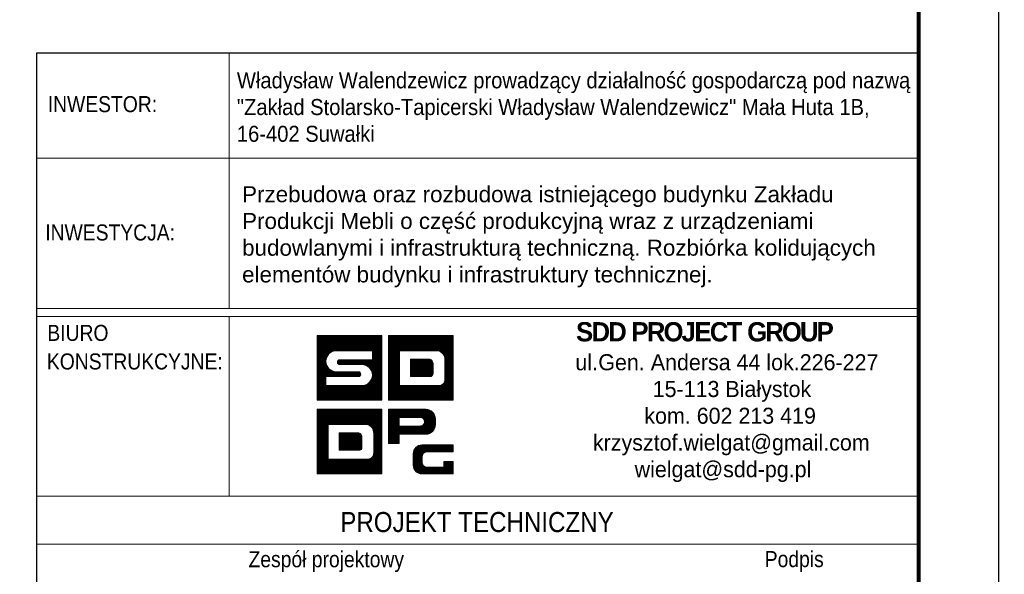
# Model space of a CAD drawing. Header units: millimetres. Extents: x -848 to 5, y 10127 to 10797.
# Tile 30 of 39: x -124 to -1, y 10188 to 10257. Entities that reach past the tile are written whole.
import ezdxf
from ezdxf.enums import TextEntityAlignment as Align

# ---------------------------------------------------------------- set-up
doc = ezdxf.new("R2010")
doc.units = ezdxf.units.MM
doc.header["$LTSCALE"] = 10
for name, color, linetype, lineweight in [('--- widok', 7, 'Continuous', 13), ('_RAMKA', 7, 'Continuous', 35), ('_Tabelka', 7, 'Continuous', 25), ('PS_DIM', 4, 'Continuous', 13)]:
    doc.layers.add(name, color=color, linetype=linetype, lineweight=lineweight)
doc.layers.add('_FORMATKA', color=8, linetype='Continuous', plot=False)
doc.styles.add('gil', font='txt', dxfattribs={"width": 0.9})

# ---------------------------------------------------------------- blocks, each defined once
blk = doc.blocks.new('tabela_rys')
at = {"layer": '_Tabelka', "color": 251, "lineweight": 15}
for p, q in [((45.62, 123.55), (45.62, 91.73)), ((21.62, 110.45), (131.62, 110.45)), ((21.62, 91.73), (131.62, 91.73)), ((21.62, 91.73), (131.62, 91.73)), ((21.62, 91.73), (131.62, 91.73)), ((131.62, 90.73), (21.62, 90.73)), ((45.62, 68.32), (45.62, 90.73)), ((21.62, 68.32), (131.48, 68.32)), ((131.62, 62.32), (21.62, 62.32))]:
    blk.add_line(p, q, dxfattribs=at)
at = {"layer": '_Tabelka', "color": 251, "lineweight": 30}
blk.add_lwpolyline([(131.62, 123.55), (21.62, 123.55), (21.62, 7.77), (131.62, 7.77)], close=True, dxfattribs=at)
at = {"layer": 'PS_DIM', "color": 12, "true_color": 0xc90603}
for p, q in [((56.62, 88.27), (56.68, 88.33)), ((56.62, 88.1), (56.84, 88.33)), ((56.62, 87.93), (57.01, 88.33)), ((56.62, 87.76), (57.18, 88.33)), ((56.62, 87.59), (57.35, 88.33)), ((56.62, 87.43), (57.52, 88.33)), ((56.62, 87.26), (57.69, 88.33)), ((56.62, 87.09), (57.86, 88.33)), ((56.62, 86.92), (58.02, 88.33)), ((56.62, 86.75), (58.19, 88.33)), ((56.62, 86.58), (58.36, 88.33)), ((56.62, 86.42), (58.53, 88.33)), ((56.62, 86.25), (58.7, 88.33)), ((56.62, 86.08), (58.87, 88.33)), ((56.62, 85.91), (59.03, 88.33)), ((56.62, 85.74), (59.2, 88.33)), ((56.62, 85.57), (59.37, 88.33)), ((56.62, 85.41), (59.54, 88.33)), ((56.62, 85.24), (59.71, 88.33)), ((56.62, 85.07), (59.88, 88.33)), ((56.62, 84.9), (60.04, 88.33)), ((56.62, 84.73), (60.21, 88.33)), ((56.62, 88.33), (64.68, 88.33)), ((56.62, 80.27), (56.62, 88.33)), ((58.28, 86.23), (60.38, 88.33)), ((58.6, 86.38), (60.55, 88.33)), ((58.82, 86.43), (60.72, 88.33)), ((59, 86.45), (60.89, 88.33)), ((59.17, 86.45), (61.05, 88.33)), ((59.34, 86.45), (61.22, 88.33)), ((59.51, 86.45), (61.39, 88.33)), ((59.68, 86.45), (61.56, 88.33)), ((59.85, 86.45), (61.73, 88.33)), ((60.01, 86.45), (61.9, 88.33)), ((60.18, 86.45), (62.06, 88.33)), ((60.35, 86.45), (62.23, 88.33)), ((60.52, 86.45), (62.4, 88.33)), ((60.69, 86.45), (62.57, 88.33)), ((60.86, 86.45), (62.74, 88.33)), ((61.02, 86.45), (62.91, 88.33)), ((61.19, 86.45), (63.07, 88.33)), ((61.36, 86.45), (63.24, 88.33)), ((61.53, 86.45), (63.41, 88.33)), ((61.7, 86.45), (63.58, 88.33)), ((61.87, 86.45), (63.75, 88.33)), ((62.04, 86.45), (63.92, 88.33)), ((62.2, 86.45), (64.09, 88.33)), ((62.37, 86.45), (64.25, 88.33)), ((62.54, 86.45), (64.42, 88.33)), ((62.71, 86.45), (64.59, 88.33)), ((62.88, 86.45), (64.68, 88.25)), ((63.05, 86.45), (64.68, 88.08)), ((63.21, 86.45), (64.68, 87.91)), ((63.38, 86.45), (64.68, 87.74)), ((63.51, 86.4), (64.68, 87.58)), ((63.51, 86.23), (64.68, 87.41)), ((63.51, 86.07), (64.68, 87.24)), ((64.68, 88.33), (64.68, 80.27)), ((65.5, 88.33), (73.56, 88.33)), ((65.5, 80.27), (65.5, 88.33)), ((65.5, 88.2), (65.63, 88.33)), ((65.5, 88.03), (65.8, 88.33)), ((65.5, 87.86), (65.97, 88.33)), ((65.5, 87.69), (66.14, 88.33)), ((65.5, 87.52), (66.3, 88.33)), ((65.5, 87.35), (66.47, 88.33)), ((65.5, 87.18), (66.64, 88.33)), ((65.5, 87.02), (66.81, 88.33)), ((65.5, 86.85), (66.98, 88.33)), ((65.5, 86.68), (67.15, 88.33)), ((65.5, 86.51), (67.31, 88.33)), ((65.5, 86.34), (67.48, 88.33)), ((65.5, 86.17), (67.65, 88.33)), ((65.5, 86.01), (67.82, 88.33)), ((65.5, 85.84), (67.99, 88.33)), ((65.5, 85.67), (68.16, 88.33)), ((65.5, 85.5), (68.32, 88.33)), ((65.5, 85.33), (68.49, 88.33)), ((65.5, 85.16), (68.66, 88.33)), ((66.95, 86.45), (68.83, 88.33)), ((67.12, 86.45), (69, 88.33)), ((67.28, 86.45), (69.17, 88.33)), ((67.45, 86.45), (69.33, 88.33)), ((67.62, 86.45), (69.5, 88.33)), ((67.79, 86.45), (69.67, 88.33)), ((67.96, 86.45), (69.84, 88.33)), ((68.13, 86.45), (70.01, 88.33)), ((68.29, 86.45), (70.18, 88.33)), ((68.46, 86.45), (70.34, 88.33)), ((68.63, 86.45), (70.51, 88.33)), ((68.8, 86.45), (70.68, 88.33)), ((68.97, 86.45), (70.85, 88.33)), ((69.14, 86.45), (71.02, 88.33)), ((69.31, 86.45), (71.19, 88.33)), ((69.47, 86.45), (71.35, 88.33)), ((69.64, 86.45), (71.52, 88.33)), ((69.81, 86.45), (71.69, 88.33)), ((69.98, 86.45), (71.86, 88.33)), ((70.15, 86.45), (72.03, 88.33)), ((70.32, 86.45), (72.2, 88.33)), ((70.48, 86.45), (72.37, 88.33)), ((70.65, 86.45), (72.53, 88.33)), ((70.82, 86.45), (72.7, 88.33)), ((70.99, 86.45), (72.87, 88.33)), ((71.16, 86.45), (73.04, 88.33)), ((71.33, 86.45), (73.21, 88.33)), ((71.49, 86.45), (73.38, 88.33)), ((71.66, 86.44), (73.54, 88.33)), ((71.79, 86.41), (73.56, 88.18)), ((71.91, 86.36), (73.56, 88.01)), ((72.02, 86.3), (73.56, 87.84)), ((72.12, 86.23), (73.56, 87.67)), ((72.21, 86.15), (73.56, 87.5)), ((72.29, 86.06), (73.56, 87.33)), ((73.56, 88.33), (73.56, 80.27)), ((63.51, 86.45), (59.01, 86.45)), ((62.84, 84.55), (64.68, 86.4)), ((62.94, 84.49), (64.68, 86.23)), ((63.04, 84.42), (64.68, 86.06)), ((63.51, 85.9), (64.68, 87.07)), ((63.51, 85.73), (64.68, 86.9)), ((63.51, 85.56), (64.68, 86.73)), ((63.51, 85.39), (64.68, 86.56)), ((63.51, 85.32), (63.51, 86.45)), ((65.5, 85), (66.88, 86.38)), ((65.5, 84.83), (66.88, 86.21)), ((65.5, 84.66), (66.88, 86.04)), ((66.88, 86.45), (66.88, 82.1)), ((71.64, 86.45), (66.88, 86.45)), ((66.88, 86.45), (66.88, 82.1)), ((68.1, 86.45), (66.88, 86.45)), ((71.64, 86.45), (68.43, 86.45)), ((72.36, 85.97), (73.56, 87.17)), ((72.43, 85.86), (73.56, 87)), ((72.48, 85.75), (73.56, 86.83)), ((72.52, 85.62), (73.56, 86.66)), ((72.54, 85.48), (73.56, 86.49)), ((72.55, 85.32), (73.56, 86.32)), ((72.55, 85.15), (73.56, 86.15)), ((72.55, 84.98), (73.56, 85.99)), ((56.62, 84.56), (57.91, 85.86)), ((56.62, 84.4), (57.76, 85.54)), ((56.62, 84.23), (57.71, 85.32)), ((56.62, 84.06), (57.69, 85.14)), ((56.62, 83.89), (57.7, 84.98)), ((56.62, 83.72), (57.73, 84.83)), ((59.14, 85.07), (59.39, 85.32)), ((59.16, 84.92), (59.56, 85.32)), ((59.22, 84.81), (59.73, 85.32)), ((59.32, 84.74), (59.9, 85.32)), ((59.44, 85.32), (63.51, 85.32)), ((59.47, 84.72), (60.07, 85.32)), ((59.64, 84.72), (60.24, 85.32)), ((59.81, 84.72), (60.41, 85.32)), ((59.97, 84.72), (60.57, 85.32)), ((60.14, 84.72), (60.74, 85.32)), ((60.31, 84.72), (60.91, 85.32)), ((60.48, 84.72), (61.08, 85.32)), ((60.65, 84.72), (61.25, 85.32)), ((60.82, 84.72), (61.42, 85.32)), ((60.98, 84.72), (61.58, 85.32)), ((61.15, 84.72), (61.75, 85.32)), ((61.32, 84.72), (61.92, 85.32)), ((61.49, 84.72), (62.09, 85.32)), ((61.66, 84.72), (62.26, 85.32)), ((61.83, 84.72), (62.43, 85.32)), ((61.99, 84.72), (62.59, 85.32)), ((62.16, 84.72), (62.76, 85.32)), ((62.32, 84.71), (62.93, 85.32)), ((62.47, 84.69), (63.1, 85.32)), ((62.6, 84.66), (63.27, 85.32)), ((62.72, 84.61), (63.44, 85.32)), ((63.12, 84.34), (64.68, 85.89)), ((63.2, 84.25), (64.68, 85.72)), ((63.28, 84.15), (64.68, 85.55)), ((63.34, 84.05), (64.68, 85.39)), ((63.4, 83.93), (64.68, 85.22)), ((63.44, 83.81), (64.68, 85.05)), ((63.48, 83.68), (64.68, 84.88)), ((65.5, 84.49), (66.88, 85.87)), ((65.5, 84.32), (66.88, 85.71)), ((65.5, 84.15), (66.88, 85.54)), ((65.5, 83.99), (66.88, 85.37)), ((65.5, 83.82), (66.88, 85.2)), ((65.5, 83.65), (66.88, 85.03)), ((65.5, 83.48), (66.88, 84.86)), ((68.24, 85.39), (68.24, 83.22)), ((70.68, 85.39), (68.24, 85.39)), ((68.24, 85.39), (68.24, 83.22)), ((70.68, 85.39), (68.24, 85.39)), ((68.24, 85.38), (68.25, 85.39)), ((68.24, 85.22), (68.42, 85.39)), ((68.24, 85.05), (68.59, 85.39)), ((68.24, 84.88), (68.76, 85.39)), ((68.24, 84.71), (68.93, 85.39)), ((68.24, 84.54), (69.09, 85.39)), ((68.24, 84.37), (69.26, 85.39)), ((68.24, 84.21), (69.43, 85.39)), ((68.24, 84.04), (69.6, 85.39)), ((68.24, 83.87), (69.77, 85.39)), ((68.24, 83.7), (69.94, 85.39)), ((68.24, 83.53), (70.1, 85.39)), ((68.24, 83.36), (70.27, 85.39)), ((68.27, 83.22), (70.44, 85.39)), ((68.43, 83.22), (70.61, 85.39)), ((68.6, 83.22), (70.75, 85.36)), ((68.77, 83.22), (70.85, 85.3)), ((68.94, 83.22), (70.94, 85.22)), ((69.11, 83.22), (71.01, 85.12)), ((69.28, 83.22), (71.06, 85)), ((69.44, 83.22), (71.08, 84.85)), ((71.08, 83.62), (71.08, 84.83)), ((71.08, 83.62), (71.08, 84.83)), ((72.55, 84.81), (73.56, 85.82)), ((72.55, 84.64), (73.56, 85.65)), ((72.55, 84.47), (73.56, 85.48)), ((72.55, 82.89), (72.55, 85.32)), ((72.55, 82.89), (72.55, 85.32)), ((72.55, 84.3), (73.56, 85.31)), ((72.55, 84.14), (73.56, 85.14)), ((72.55, 83.97), (73.56, 84.98)), ((72.55, 83.8), (73.56, 84.81)), ((56.62, 83.55), (57.77, 84.7)), ((56.62, 83.39), (57.81, 84.58)), ((56.62, 83.22), (57.87, 84.47)), ((56.62, 83.05), (57.94, 84.37)), ((56.62, 82.88), (58.01, 84.28)), ((56.62, 82.71), (58.09, 84.19)), ((56.62, 82.54), (58.18, 84.11)), ((56.62, 82.38), (58.28, 84.04)), ((56.62, 82.21), (58.39, 83.98)), ((57.8, 83.22), (58.5, 83.92)), ((57.97, 83.22), (58.62, 83.88)), ((58.14, 83.22), (58.76, 83.84)), ((58.31, 83.22), (58.91, 83.82)), ((58.47, 83.22), (59.07, 83.82)), ((58.64, 83.22), (59.24, 83.82)), ((58.81, 83.22), (59.41, 83.82)), ((58.98, 83.22), (59.58, 83.82)), ((59.01, 83.82), (61.76, 83.82)), ((59.15, 83.22), (59.75, 83.82)), ((59.32, 83.22), (59.92, 83.82)), ((62.19, 84.72), (59.44, 84.72)), ((59.48, 83.22), (60.08, 83.82)), ((59.65, 83.22), (60.25, 83.82)), ((59.82, 83.22), (60.42, 83.82)), ((59.99, 83.22), (60.59, 83.82)), ((60.16, 83.22), (60.76, 83.82)), ((60.33, 83.22), (60.93, 83.82)), ((60.49, 83.22), (61.09, 83.82)), ((60.66, 83.22), (61.26, 83.82)), ((60.83, 83.22), (61.43, 83.82)), ((61, 83.22), (61.6, 83.82)), ((61.07, 80.27), (64.68, 83.87)), ((61.17, 83.22), (61.77, 83.82)), ((61.24, 80.27), (64.68, 83.7)), ((61.34, 83.22), (61.9, 83.79)), ((61.41, 80.27), (64.68, 83.53)), ((61.5, 83.22), (61.99, 83.71)), ((61.67, 83.22), (62.05, 83.6)), ((63.15, 82.51), (64.68, 84.04)), ((63.42, 82.95), (64.68, 84.21)), ((63.49, 83.18), (64.68, 84.38)), ((63.5, 83.53), (64.68, 84.71)), ((63.51, 83.37), (64.68, 84.54)), ((65.5, 83.31), (66.88, 84.7)), ((65.5, 83.14), (66.88, 84.53)), ((65.5, 82.98), (66.88, 84.36)), ((65.5, 82.81), (66.88, 84.19)), ((65.5, 82.64), (66.88, 84.02)), ((65.5, 82.47), (66.88, 83.85)), ((65.5, 82.3), (66.88, 83.69)), ((65.5, 82.13), (66.88, 83.52)), ((69.61, 83.22), (71.08, 84.68)), ((69.78, 83.22), (71.08, 84.52)), ((69.95, 83.22), (71.08, 84.35)), ((70.12, 83.22), (71.08, 84.18)), ((70.29, 83.22), (71.08, 84.01)), ((70.45, 83.22), (71.08, 83.84)), ((70.62, 83.22), (71.08, 83.67)), ((72.47, 82.54), (73.56, 83.63)), ((72.54, 82.78), (73.56, 83.8)), ((72.55, 83.63), (73.56, 84.64)), ((72.55, 83.46), (73.56, 84.47)), ((72.55, 83.29), (73.56, 84.3)), ((72.55, 83.13), (73.56, 84.13)), ((72.55, 82.96), (73.56, 83.97)), ((56.62, 82.04), (57.69, 83.12)), ((56.62, 81.87), (57.69, 82.95)), ((56.62, 81.7), (57.69, 82.78)), ((56.62, 81.53), (57.69, 82.61)), ((56.62, 81.36), (57.69, 82.44)), ((61.76, 83.22), (57.69, 83.22)), ((57.69, 83.22), (57.69, 82.1)), ((60.91, 80.27), (63.09, 82.45)), ((61.58, 80.27), (64.68, 83.37)), ((61.75, 80.27), (64.68, 83.2)), ((61.86, 83.24), (62.05, 83.43)), ((61.92, 80.27), (64.68, 83.03)), ((62.08, 80.27), (64.68, 82.86)), ((62.25, 80.27), (64.68, 82.69)), ((62.42, 80.27), (64.68, 82.52)), ((62.59, 80.27), (64.68, 82.36)), ((65.5, 81.96), (66.88, 83.35)), ((65.5, 81.8), (66.88, 83.18)), ((65.5, 81.63), (66.88, 83.01)), ((65.5, 81.46), (66.88, 82.84)), ((65.5, 81.29), (66.88, 82.68)), ((65.5, 81.12), (66.88, 82.51)), ((65.5, 80.95), (66.88, 82.34)), ((68.24, 83.22), (70.68, 83.22)), ((68.24, 83.22), (70.68, 83.22)), ((70.36, 80.27), (73.56, 83.46)), ((70.53, 80.27), (73.56, 83.29)), ((70.7, 80.27), (73.56, 83.12)), ((70.81, 83.24), (71.06, 83.48)), ((70.87, 80.27), (73.56, 82.96)), ((71.04, 80.27), (73.56, 82.79)), ((71.21, 80.27), (73.56, 82.62)), ((71.37, 80.27), (73.56, 82.45)), ((56.62, 81.2), (57.69, 82.27)), ((56.62, 81.03), (57.69, 82.1)), ((56.62, 80.86), (57.85, 82.1)), ((56.62, 80.69), (58.02, 82.1)), ((56.62, 80.52), (58.19, 82.1)), ((56.62, 80.35), (58.36, 82.1)), ((56.7, 80.27), (58.53, 82.1)), ((56.86, 80.27), (58.7, 82.1)), ((57.03, 80.27), (58.86, 82.1)), ((57.2, 80.27), (59.03, 82.1)), ((57.37, 80.27), (59.2, 82.1)), ((57.54, 80.27), (59.37, 82.1)), ((57.69, 82.1), (62.19, 82.1)), ((57.71, 80.27), (59.54, 82.1)), ((57.87, 80.27), (59.71, 82.1)), ((58.04, 80.27), (59.87, 82.1)), ((58.21, 80.27), (60.04, 82.1)), ((58.38, 80.27), (60.21, 82.1)), ((58.55, 80.27), (60.38, 82.1)), ((58.72, 80.27), (60.55, 82.1)), ((58.89, 80.27), (60.72, 82.1)), ((59.05, 80.27), (60.88, 82.1)), ((59.22, 80.27), (61.05, 82.1)), ((59.39, 80.27), (61.22, 82.1)), ((59.56, 80.27), (61.39, 82.1)), ((59.73, 80.27), (61.56, 82.1)), ((59.9, 80.27), (61.73, 82.1)), ((60.06, 80.27), (61.89, 82.1)), ((60.23, 80.27), (62.06, 82.1)), ((60.4, 80.27), (62.23, 82.1)), ((60.57, 80.27), (62.42, 82.12)), ((60.74, 80.27), (62.65, 82.18)), ((62.76, 80.27), (64.68, 82.19)), ((62.93, 80.27), (64.68, 82.02)), ((63.09, 80.27), (64.68, 81.85)), ((63.26, 80.27), (64.68, 81.68)), ((63.43, 80.27), (64.68, 81.51)), ((63.6, 80.27), (64.68, 81.35)), ((63.77, 80.27), (64.68, 81.18)), ((65.5, 80.79), (66.88, 82.17)), ((65.5, 80.62), (66.98, 82.1)), ((65.5, 80.45), (67.14, 82.1)), ((65.5, 80.28), (67.31, 82.1)), ((65.65, 80.27), (67.48, 82.1)), ((65.82, 80.27), (67.65, 82.1)), ((65.99, 80.27), (67.82, 82.1)), ((66.15, 80.27), (67.99, 82.1)), ((66.32, 80.27), (68.15, 82.1)), ((66.49, 80.27), (68.32, 82.1)), ((66.66, 80.27), (68.49, 82.1)), ((66.83, 80.27), (68.66, 82.1)), ((66.88, 82.1), (71.64, 82.1)), ((66.88, 82.1), (71.64, 82.1)), ((67, 80.27), (68.83, 82.1)), ((67.17, 80.27), (69, 82.1)), ((67.33, 80.27), (69.16, 82.1)), ((67.5, 80.27), (69.33, 82.1)), ((67.67, 80.27), (69.5, 82.1)), ((67.84, 80.27), (69.67, 82.1)), ((68.01, 80.27), (69.84, 82.1)), ((68.18, 80.27), (70.01, 82.1)), ((68.34, 80.27), (70.17, 82.1)), ((68.51, 80.27), (70.34, 82.1)), ((68.68, 80.27), (70.51, 82.1)), ((68.85, 80.27), (70.68, 82.1)), ((69.02, 80.27), (70.85, 82.1)), ((69.19, 80.27), (71.02, 82.1)), ((69.35, 80.27), (71.19, 82.1)), ((69.52, 80.27), (71.35, 82.1)), ((69.69, 80.27), (71.52, 82.1)), ((69.86, 80.27), (71.69, 82.09)), ((70.03, 80.27), (71.86, 82.1)), ((70.2, 80.27), (72.11, 82.17)), ((71.54, 80.27), (73.56, 82.28)), ((71.71, 80.27), (73.56, 82.11)), ((71.88, 80.27), (73.56, 81.95)), ((72.05, 80.27), (73.56, 81.78)), ((72.22, 80.27), (73.56, 81.61)), ((72.38, 80.27), (73.56, 81.44)), ((72.55, 80.27), (73.56, 81.27)), ((72.72, 80.27), (73.56, 81.1)), ((64.68, 80.27), (56.62, 80.27)), ((63.94, 80.27), (64.68, 81.01)), ((64.1, 80.27), (64.68, 80.84)), ((64.27, 80.27), (64.68, 80.67)), ((64.44, 80.27), (64.68, 80.5)), ((64.61, 80.27), (64.68, 80.33)), ((73.56, 80.27), (65.5, 80.27)), ((72.89, 80.27), (73.56, 80.93)), ((73.06, 80.27), (73.56, 80.77)), ((73.23, 80.27), (73.56, 80.6)), ((73.4, 80.27), (73.56, 80.43)), ((56.62, 79.14), (64.68, 79.14)), ((56.62, 71.08), (56.62, 79.14)), ((56.62, 79.14), (64.68, 79.14)), ((56.62, 71.08), (56.62, 79.14)), ((56.62, 79.01), (56.75, 79.14)), ((56.62, 78.84), (56.92, 79.14)), ((56.62, 78.67), (57.09, 79.14)), ((56.62, 78.5), (57.25, 79.14)), ((56.62, 78.33), (57.42, 79.14)), ((56.62, 78.17), (57.59, 79.14)), ((56.62, 78), (57.76, 79.14)), ((56.62, 77.83), (57.93, 79.14)), ((56.62, 77.66), (58.1, 79.14)), ((56.62, 77.49), (58.27, 79.14)), ((56.62, 77.32), (58.43, 79.14)), ((56.62, 77.16), (58.6, 79.14)), ((56.62, 76.99), (58.77, 79.14)), ((56.62, 76.82), (58.94, 79.14)), ((56.62, 76.65), (59.11, 79.14)), ((56.62, 76.48), (59.28, 79.14)), ((56.62, 76.31), (59.44, 79.14)), ((56.62, 76.15), (59.61, 79.14)), ((56.62, 75.98), (59.78, 79.14)), ((58.07, 77.26), (59.95, 79.14)), ((58.24, 77.26), (60.12, 79.14)), ((58.4, 77.26), (60.29, 79.14)), ((58.57, 77.26), (60.45, 79.14)), ((58.74, 77.26), (60.62, 79.14)), ((58.91, 77.26), (60.79, 79.14)), ((59.08, 77.26), (60.96, 79.14)), ((59.25, 77.26), (61.13, 79.14)), ((59.41, 77.26), (61.3, 79.14)), ((59.58, 77.26), (61.46, 79.14)), ((59.75, 77.26), (61.63, 79.14)), ((59.92, 77.26), (61.8, 79.14)), ((60.09, 77.26), (61.97, 79.14)), ((60.26, 77.26), (62.14, 79.14)), ((60.42, 77.26), (62.31, 79.14)), ((60.59, 77.26), (62.47, 79.14)), ((60.76, 77.26), (62.64, 79.14)), ((60.93, 77.26), (62.81, 79.14)), ((61.1, 77.26), (62.98, 79.14)), ((61.27, 77.26), (63.15, 79.14)), ((61.44, 77.26), (63.32, 79.14)), ((61.6, 77.26), (63.48, 79.14)), ((61.77, 77.26), (63.65, 79.14)), ((61.94, 77.26), (63.82, 79.14)), ((62.11, 77.26), (63.99, 79.14)), ((62.28, 77.26), (64.16, 79.14)), ((62.45, 77.26), (64.33, 79.14)), ((62.61, 77.26), (64.5, 79.14)), ((62.78, 77.26), (64.66, 79.14)), ((62.91, 77.22), (64.68, 78.99)), ((63.03, 77.17), (64.68, 78.82)), ((63.14, 77.11), (64.68, 78.65)), ((64.68, 79.14), (64.68, 71.08)), ((64.68, 79.14), (64.68, 71.08)), ((63.24, 77.04), (64.68, 78.48)), ((63.33, 76.96), (64.68, 78.31)), ((63.41, 76.88), (64.68, 78.15)), ((63.48, 76.78), (64.68, 77.98)), ((63.55, 76.67), (64.68, 77.81)), ((63.6, 76.56), (64.68, 77.64)), ((63.64, 76.43), (64.68, 77.47)), ((56.62, 75.81), (58, 77.19)), ((56.62, 75.64), (58, 77.02)), ((56.62, 75.47), (58, 76.86)), ((56.62, 75.3), (58, 76.69)), ((56.62, 75.13), (58, 76.52)), ((56.62, 74.97), (58, 76.35)), ((56.62, 74.8), (58, 76.18)), ((58, 77.26), (58, 72.91)), ((62.76, 77.26), (58, 77.26)), ((58, 77.26), (58, 72.91)), ((62.76, 77.26), (58, 77.26)), ((58, 77.26), (58, 72.91)), ((62.76, 77.26), (58, 77.26)), ((59.36, 76.21), (59.36, 74.03)), ((61.8, 76.21), (59.36, 76.21)), ((59.36, 76.2), (59.37, 76.21)), ((59.36, 76.03), (59.54, 76.21)), ((59.36, 75.86), (59.71, 76.21)), ((59.36, 75.69), (59.88, 76.21)), ((59.36, 75.52), (60.05, 76.21)), ((59.36, 75.36), (60.21, 76.21)), ((59.36, 75.19), (60.38, 76.21)), ((59.36, 75.02), (60.55, 76.21)), ((59.36, 74.85), (60.72, 76.21)), ((59.36, 74.68), (60.89, 76.21)), ((59.36, 74.51), (61.06, 76.21)), ((59.36, 74.35), (61.22, 76.21)), ((59.36, 74.18), (61.39, 76.21)), ((59.36, 76.21), (59.36, 74.03)), ((61.8, 76.21), (59.36, 76.21)), ((59.36, 76.21), (59.36, 74.03)), ((61.8, 76.21), (59.36, 76.21)), ((59.39, 74.03), (61.56, 76.21)), ((59.55, 74.03), (61.73, 76.21)), ((59.72, 74.03), (61.87, 76.18)), ((63.66, 76.29), (64.68, 77.3)), ((63.67, 76.13), (64.68, 77.14)), ((63.67, 75.96), (64.68, 76.97)), ((63.67, 75.79), (64.68, 76.8)), ((63.67, 75.62), (64.68, 76.63)), ((63.67, 75.45), (64.68, 76.46)), ((63.67, 75.29), (64.68, 76.29)), ((56.62, 74.63), (58, 76.01)), ((56.62, 74.46), (58, 75.85)), ((56.62, 74.29), (58, 75.68)), ((56.62, 74.12), (58, 75.51)), ((56.62, 73.96), (58, 75.34)), ((56.62, 73.79), (58, 75.17)), ((56.62, 73.62), (58, 75)), ((59.89, 74.03), (61.97, 76.11)), ((60.06, 74.03), (62.06, 76.03)), ((60.23, 74.03), (62.13, 75.93)), ((60.4, 74.03), (62.18, 75.81)), ((60.56, 74.03), (62.2, 75.66)), ((60.73, 74.03), (62.2, 75.5)), ((60.9, 74.03), (62.2, 75.33)), ((61.07, 74.03), (62.2, 75.16)), ((61.24, 74.03), (62.2, 74.99)), ((62.2, 74.43), (62.2, 75.64)), ((62.2, 74.43), (62.2, 75.64)), ((62.2, 74.43), (62.2, 75.64)), ((63.67, 73.7), (63.67, 76.13)), ((63.67, 73.7), (63.67, 76.13)), ((63.67, 73.7), (63.67, 76.13)), ((63.67, 75.12), (64.68, 76.13)), ((63.67, 74.95), (64.68, 75.96)), ((63.67, 74.78), (64.68, 75.79)), ((63.67, 74.61), (64.68, 75.62)), ((63.67, 74.44), (64.68, 75.45)), ((63.67, 74.28), (64.68, 75.28)), ((63.67, 74.11), (64.68, 75.12)), ((63.67, 73.94), (64.68, 74.95)), ((56.62, 73.45), (58, 74.84)), ((56.62, 73.28), (58, 74.67)), ((56.62, 73.11), (58, 74.5)), ((56.62, 72.95), (58, 74.33)), ((56.62, 72.78), (58, 74.16)), ((56.62, 72.61), (58, 73.99)), ((56.62, 72.44), (58, 73.82)), ((59.36, 74.03), (61.8, 74.03)), ((59.36, 74.03), (61.8, 74.03)), ((59.36, 74.03), (61.8, 74.03)), ((61.41, 74.03), (62.2, 74.82)), ((61.48, 71.08), (64.68, 74.27)), ((61.57, 74.03), (62.2, 74.65)), ((61.65, 71.08), (64.68, 74.1)), ((61.74, 74.03), (62.2, 74.49)), ((61.82, 71.08), (64.68, 73.94)), ((61.93, 74.05), (62.18, 74.29)), ((61.99, 71.08), (64.68, 73.77)), ((63.59, 73.35), (64.68, 74.44)), ((63.66, 73.59), (64.68, 74.61)), ((63.67, 73.77), (64.68, 74.78)), ((56.62, 72.27), (58, 73.66)), ((56.62, 72.1), (58, 73.49)), ((56.62, 71.94), (58, 73.32)), ((56.62, 71.77), (58, 73.15)), ((56.62, 71.6), (58, 72.98)), ((56.62, 71.43), (58.1, 72.91)), ((56.62, 71.26), (58.26, 72.91)), ((56.62, 71.09), (58.43, 72.91)), ((56.77, 71.08), (58.6, 72.91)), ((56.94, 71.08), (58.77, 72.91)), ((57.11, 71.08), (58.94, 72.91)), ((57.27, 71.08), (59.11, 72.91)), ((57.44, 71.08), (59.27, 72.91)), ((57.61, 71.08), (59.44, 72.91)), ((57.78, 71.08), (59.61, 72.91)), ((57.95, 71.08), (59.78, 72.91)), ((58, 72.91), (62.76, 72.91)), ((58, 72.91), (62.76, 72.91)), ((58, 72.91), (62.76, 72.91)), ((58.12, 71.08), (59.95, 72.91)), ((58.28, 71.08), (60.12, 72.91)), ((58.45, 71.08), (60.28, 72.91)), ((58.62, 71.08), (60.45, 72.91)), ((58.79, 71.08), (60.62, 72.91)), ((58.96, 71.08), (60.79, 72.91)), ((59.13, 71.08), (60.96, 72.91)), ((59.3, 71.08), (61.13, 72.91)), ((59.46, 71.08), (61.29, 72.91)), ((59.63, 71.08), (61.46, 72.91)), ((59.8, 71.08), (61.63, 72.91)), ((59.97, 71.08), (61.8, 72.91)), ((60.14, 71.08), (61.97, 72.91)), ((60.31, 71.08), (62.14, 72.91)), ((60.47, 71.08), (62.3, 72.91)), ((60.64, 71.08), (62.47, 72.91)), ((60.81, 71.08), (62.64, 72.91)), ((60.98, 71.08), (62.81, 72.9)), ((61.15, 71.08), (62.98, 72.91)), ((61.32, 71.08), (63.22, 72.99)), ((62.16, 71.08), (64.68, 73.6)), ((62.33, 71.08), (64.68, 73.43)), ((62.49, 71.08), (64.68, 73.26)), ((62.66, 71.08), (64.68, 73.09)), ((62.83, 71.08), (64.68, 72.93)), ((63, 71.08), (64.68, 72.76)), ((63.17, 71.08), (64.68, 72.59)), ((63.34, 71.08), (64.68, 72.42)), ((63.5, 71.08), (64.68, 72.25)), ((63.67, 71.08), (64.68, 72.08)), ((63.84, 71.08), (64.68, 71.92)), ((64.01, 71.08), (64.68, 71.75)), ((64.18, 71.08), (64.68, 71.58)), ((64.35, 71.08), (64.68, 71.41)), ((64.51, 71.08), (64.68, 71.24)), ((64.68, 71.08), (56.62, 71.08)), ((64.68, 71.08), (56.62, 71.08))]:
    blk.add_line(p, q, dxfattribs=at)
at = {"layer": 'PS_DIM', "color": 18, "true_color": 0x000000}
for p, q in [((65.5, 79.11), (65.53, 79.14)), ((65.5, 78.95), (65.69, 79.14)), ((65.5, 78.79), (65.85, 79.14)), ((65.5, 78.63), (66.01, 79.14)), ((65.5, 78.47), (66.17, 79.14)), ((65.5, 78.31), (66.33, 79.14)), ((65.5, 78.15), (66.49, 79.14)), ((65.5, 77.99), (66.65, 79.14)), ((65.5, 77.83), (66.81, 79.14)), ((65.5, 77.67), (66.97, 79.14)), ((65.5, 77.51), (67.13, 79.14)), ((65.5, 77.35), (67.29, 79.14)), ((65.5, 77.19), (67.45, 79.14)), ((65.5, 77.03), (67.61, 79.14)), ((65.5, 76.87), (67.77, 79.14)), ((65.5, 79.14), (65.5, 74.87)), ((70.17, 79.14), (65.5, 79.14)), ((66.92, 78.12), (67.93, 79.14)), ((67.08, 78.12), (68.09, 79.14)), ((67.23, 78.12), (68.25, 79.14)), ((67.39, 78.12), (68.41, 79.14)), ((67.55, 78.12), (68.57, 79.14)), ((67.71, 78.12), (68.73, 79.14)), ((67.87, 78.12), (68.89, 79.14)), ((68.03, 78.12), (69.05, 79.14)), ((68.19, 78.12), (69.21, 79.14)), ((68.35, 78.12), (69.37, 79.14)), ((68.51, 78.12), (69.53, 79.14)), ((68.67, 78.12), (69.69, 79.14)), ((68.83, 78.12), (69.85, 79.14)), ((68.99, 78.12), (70.01, 79.14)), ((69.15, 78.12), (70.17, 79.14)), ((69.31, 78.12), (70.32, 79.13)), ((69.47, 78.12), (70.45, 79.11)), ((69.62, 78.11), (70.58, 79.07)), ((69.74, 78.07), (70.69, 79.02)), ((69.83, 78), (70.79, 78.96)), ((69.9, 77.91), (70.89, 78.9)), ((69.96, 77.81), (70.97, 78.83)), ((69.98, 77.67), (71.05, 78.74)), ((69.98, 77.52), (71.13, 78.66)), ((65.5, 76.71), (66.86, 78.07)), ((65.5, 76.55), (66.86, 77.91)), ((65.5, 76.39), (66.86, 77.75)), ((65.5, 76.23), (66.86, 77.59)), ((65.5, 76.07), (66.86, 77.43)), ((66.86, 78.12), (66.86, 77.06)), ((69.51, 78.12), (66.86, 78.12)), ((68.84, 76.05), (71.24, 78.46)), ((69, 76.05), (71.29, 78.34)), ((69.16, 76.05), (71.33, 78.22)), ((69.32, 76.05), (71.35, 78.08)), ((69.48, 76.05), (71.36, 77.93)), ((69.64, 76.05), (71.36, 77.77)), ((69.8, 76.05), (71.36, 77.61)), ((69.91, 77.28), (71.19, 78.56)), ((69.96, 76.05), (71.36, 77.45)), ((69.99, 77.54), (69.99, 77.65)), ((71.36, 77.23), (71.36, 77.95)), ((65.5, 75.91), (66.86, 77.27)), ((65.5, 75.75), (66.86, 77.11)), ((65.5, 75.59), (66.97, 77.06)), ((65.5, 75.43), (67.13, 77.06)), ((65.5, 75.27), (67.29, 77.06)), ((65.5, 75.11), (67.45, 77.06)), ((65.5, 74.95), (67.61, 77.06)), ((65.58, 74.87), (67.77, 77.06)), ((66.86, 77.06), (69.51, 77.06)), ((66.92, 76.05), (67.93, 77.06)), ((67.08, 76.05), (68.09, 77.06)), ((67.24, 76.05), (68.25, 77.06)), ((67.4, 76.05), (68.41, 77.06)), ((67.56, 76.05), (68.57, 77.06)), ((67.72, 76.05), (68.73, 77.06)), ((67.88, 76.05), (68.89, 77.06)), ((68.04, 76.05), (69.05, 77.06)), ((68.2, 76.05), (69.21, 77.06)), ((68.36, 76.05), (69.37, 77.06)), ((68.52, 76.05), (69.53, 77.06)), ((68.68, 76.05), (69.77, 77.14)), ((70.12, 76.05), (71.36, 77.29)), ((70.28, 76.05), (71.35, 77.12)), ((70.48, 76.09), (71.32, 76.93)), ((70.75, 76.2), (71.21, 76.66)), ((65.74, 74.87), (66.86, 75.99)), ((65.9, 74.87), (66.86, 75.83)), ((66.06, 74.87), (66.86, 75.67)), ((66.22, 74.87), (66.86, 75.51)), ((66.38, 74.87), (66.86, 75.35)), ((66.54, 74.87), (66.86, 75.19)), ((66.7, 74.87), (66.86, 75.03)), ((66.86, 74.87), (66.86, 76.05)), ((66.86, 76.05), (70.17, 76.05)), ((65.5, 74.87), (66.86, 74.87)), ((68.6, 73.62), (69.68, 74.7)), ((68.6, 73.45), (69.85, 74.7)), ((68.6, 73.28), (70.02, 74.7)), ((68.6, 73.11), (70.19, 74.7)), ((68.6, 72.94), (70.36, 74.7)), ((68.6, 72.77), (70.53, 74.7)), ((68.6, 72.61), (70.69, 74.7)), ((68.6, 72.44), (70.86, 74.7)), ((68.61, 73.8), (69.5, 74.69)), ((68.69, 74.04), (69.26, 74.61)), ((73.56, 74.7), (69.7, 74.7)), ((70.14, 73.82), (71.03, 74.7)), ((70.28, 73.83), (73.56, 73.83)), ((70.33, 73.83), (71.2, 74.7)), ((70.5, 73.83), (71.37, 74.7)), ((70.67, 73.83), (71.54, 74.7)), ((70.83, 73.83), (71.7, 74.7)), ((71, 73.83), (71.87, 74.7)), ((71.17, 73.83), (72.04, 74.7)), ((71.34, 73.83), (72.21, 74.7)), ((71.51, 73.83), (72.38, 74.7)), ((71.68, 73.83), (72.55, 74.7)), ((71.85, 73.83), (72.71, 74.7)), ((72.01, 73.83), (72.88, 74.7)), ((72.18, 73.83), (73.05, 74.7)), ((72.35, 73.83), (73.22, 74.7)), ((72.52, 73.83), (73.39, 74.7)), ((72.69, 73.83), (73.56, 74.7)), ((72.86, 73.83), (73.56, 74.54)), ((73.02, 73.83), (73.56, 74.37)), ((73.19, 73.83), (73.56, 74.2)), ((73.36, 73.83), (73.56, 74.03)), ((73.53, 73.83), (73.56, 73.87)), ((73.56, 73.83), (73.56, 74.7)), ((68.6, 73.6), (68.6, 72.18)), ((68.6, 72.27), (69.74, 73.42)), ((68.6, 72.1), (69.73, 73.23)), ((68.62, 71.95), (69.73, 73.06)), ((68.65, 71.82), (69.73, 72.9)), ((68.7, 71.7), (69.73, 72.73)), ((68.76, 71.59), (69.73, 72.56)), ((69.73, 72.49), (69.73, 73.28)), ((71.61, 71.08), (73.16, 72.62)), ((71.78, 71.08), (73.32, 72.62)), ((71.95, 71.08), (73.49, 72.62)), ((72.12, 71.08), (73.56, 72.52)), ((72.4, 72.54), (72.48, 72.62)), ((72.4, 72.37), (72.65, 72.62)), ((72.4, 72.2), (72.82, 72.62)), ((72.4, 72.03), (72.99, 72.62)), ((73.56, 72.62), (72.4, 72.62)), ((72.4, 72.62), (72.4, 71.94)), ((73.56, 71.08), (73.56, 72.62)), ((68.83, 71.5), (69.74, 72.4)), ((68.91, 71.41), (69.77, 72.27)), ((69, 71.33), (69.84, 72.16)), ((69.1, 71.25), (69.92, 72.07)), ((69.2, 71.19), (70.02, 72)), ((69.32, 71.14), (70.14, 71.96)), ((69.45, 71.1), (70.29, 71.94)), ((69.6, 71.08), (70.45, 71.94)), ((69.76, 71.08), (70.62, 71.94)), ((69.93, 71.08), (70.79, 71.94)), ((70.1, 71.08), (70.96, 71.94)), ((70.27, 71.08), (71.13, 71.94)), ((72.4, 71.94), (70.28, 71.94)), ((70.44, 71.08), (71.3, 71.94)), ((70.6, 71.08), (71.46, 71.94)), ((70.77, 71.08), (71.63, 71.94)), ((70.94, 71.08), (71.8, 71.94)), ((71.11, 71.08), (71.97, 71.94)), ((71.28, 71.08), (72.14, 71.94)), ((71.45, 71.08), (72.31, 71.94)), ((72.29, 71.08), (73.56, 72.35)), ((72.46, 71.08), (73.56, 72.18)), ((72.62, 71.08), (73.56, 72.01)), ((72.79, 71.08), (73.56, 71.84)), ((72.96, 71.08), (73.56, 71.68)), ((73.13, 71.08), (73.56, 71.51)), ((73.3, 71.08), (73.56, 71.34)), ((69.7, 71.08), (73.56, 71.08)), ((73.47, 71.08), (73.56, 71.17))]:
    blk.add_line(p, q, dxfattribs=at)
at = {"layer": 'PS_DIM', "color": 12, "true_color": 0xc90603}
for centre, radius, start, end in [((59.01, 85.13), 1.31, 90, 270), ((71.43, 85.34), 1.12, 358.8688, 78.9457), ((71.43, 85.34), 1.12, 358.8688, 78.9457), ((59.44, 85.02), 0.3, 90, 270), ((70.48, 84.83), 0.597, 360, 70.5288), ((70.48, 84.83), 0.597, 360, 70.5288), ((61.76, 83.52), 0.3, 270, 90), ((62.19, 83.41), 1.31, 270, 90), ((70.68, 83.62), 0.398, 270, 360), ((70.68, 83.62), 0.398, 270, 0), ((71.75, 82.9), 0.806, 262.7652, 359.6781), ((71.75, 82.9), 0.806, 262.7652, 359.6781), ((61.6, 75.64), 0.597, 360, 70.5288), ((61.6, 75.64), 0.597, 360, 70.5288), ((61.6, 75.64), 0.597, 360, 70.5288), ((62.55, 76.16), 1.12, 358.8688, 78.9457), ((62.55, 76.16), 1.12, 358.8688, 78.9457), ((62.55, 76.16), 1.12, 358.8688, 78.9457), ((61.8, 74.43), 0.398, 270, 360), ((61.8, 74.43), 0.398, 270, 360), ((61.8, 74.43), 0.398, 270, 0), ((62.87, 73.71), 0.806, 262.7652, 359.6781), ((62.87, 73.71), 0.806, 262.7652, 359.6781), ((62.87, 73.71), 0.806, 262.7652, 359.6781)]:
    blk.add_arc(centre, radius, start, end, dxfattribs=at)
at = {"layer": 'PS_DIM', "color": 18, "true_color": 0x000000}
for centre, radius, start, end in [((70.17, 77.95), 1.19, 0, 90), ((69.51, 77.65), 0.475, 0, 89.972), ((69.51, 77.54), 0.475, 270, 0), ((70.17, 77.23), 1.19, 270, 0), ((69.7, 73.6), 1.1, 90, 180), ((70.28, 73.28), 0.55, 90, 180), ((70.28, 72.49), 0.55, 180, 270), ((69.7, 72.18), 1.1, 180, 270)]:
    blk.add_arc(centre, radius, start, end, dxfattribs=at)
at = {"layer": '--- widok', "ltscale": 0.5, "insert": (47.25, 106.96, 0.43), "char_height": 2, "width": 80.3878, "attachment_point": 1}
blk.add_mtext('{\\fArial|b0|i0|c238|p34;\\C0;Prze\\fArial|b0|i0|c0|p34;b\\fArial|b0|i0|c238|p34;u\\fArial|b0|i0|c0|p34;dowa o\\fArial|b0|i0|c238|p34;r\\fArial|b0|i0|c0|p34;a\\fArial|b0|i0|c238|p34;z\\fArial|b0|i0|c0|p34; \\fArial|b0|i0|c238|p34;r\\fArial|b0|i0|c0|p34;o\\fArial|b0|i0|c238|p34;z\\fArial|b0|i0|c0|p34;b\\fArial|b0|i0|c238|p34;u\\fArial|b0|i0|c0|p34;dowa \\fArial|b0|i0|c238|p34;ist\\fArial|b0|i0|c0|p34;n\\fArial|b0|i0|c238|p34;ieją\\fArial|b0|i0|c0|p34;c\\fArial|b0|i0|c238|p34;eg\\fArial|b0|i0|c0|p34;o b\\fArial|b0|i0|c238|p34;u\\fArial|b0|i0|c0|p34;d\\fArial|b0|i0|c238|p34;y\\fArial|b0|i0|c0|p34;n\\fArial|b0|i0|c238|p34;ku\\fArial|b0|i0|c0|p34; \\fArial|b0|i0|c238|p34;Z\\fArial|b0|i0|c0|p34;a\\fArial|b0|i0|c238|p34;kł\\fArial|b0|i0|c0|p34;ad\\fArial|b0|i0|c238|p34;u\\fArial|b0|i0|c0|p34; \\fArial|b0|i0|c238|p34;Pr\\fArial|b0|i0|c0|p34;od\\fArial|b0|i0|c238|p34;uk\\fArial|b0|i0|c0|p34;c\\fArial|b0|i0|c238|p34;ji\\fArial|b0|i0|c0|p34; \\fArial|b0|i0|c238|p34;Me\\fArial|b0|i0|c0|p34;b\\fArial|b0|i0|c238|p34;li\\fArial|b0|i0|c0|p34; o c\\fArial|b0|i0|c238|p34;zęść\\fArial|b0|i0|c0|p34; \\fArial|b0|i0|c238|p34;pr\\fArial|b0|i0|c0|p34;od\\fArial|b0|i0|c238|p34;uk\\fArial|b0|i0|c0|p34;c\\fArial|b0|i0|c238|p34;yj\\fArial|b0|i0|c0|p34;n\\fArial|b0|i0|c238|p34;ą\\fArial|b0|i0|c0|p34; w\\fArial|b0|i0|c238|p34;r\\fArial|b0|i0|c0|p34;a\\fArial|b0|i0|c238|p34;z\\fArial|b0|i0|c0|p34; \\fArial|b0|i0|c238|p34;z\\fArial|b0|i0|c0|p34; \\fArial|b0|i0|c238|p34;urzą\\fArial|b0|i0|c0|p34;d\\fArial|b0|i0|c238|p34;ze\\fArial|b0|i0|c0|p34;n\\fArial|b0|i0|c238|p34;i\\fArial|b0|i0|c0|p34;a\\fArial|b0|i0|c238|p34;mi\\fArial|b0|i0|c0|p34; b\\fArial|b0|i0|c238|p34;u\\fArial|b0|i0|c0|p34;dow\\fArial|b0|i0|c238|p34;l\\fArial|b0|i0|c0|p34;an\\fArial|b0|i0|c238|p34;ymi\\fArial|b0|i0|c0|p34; \\fArial|b0|i0|c238|p34;i\\fArial|b0|i0|c0|p34; \\fArial|b0|i0|c238|p34;i\\fArial|b0|i0|c0|p34;n\\fArial|b0|i0|c238|p34;fr\\fArial|b0|i0|c0|p34;a\\fArial|b0|i0|c238|p34;strukturą\\fArial|b0|i0|c0|p34; \\fArial|b0|i0|c238|p34;te\\fArial|b0|i0|c0|p34;c\\fArial|b0|i0|c238|p34;h\\fArial|b0|i0|c0|p34;n\\fArial|b0|i0|c238|p34;i\\fArial|b0|i0|c0|p34;c\\fArial|b0|i0|c238|p34;z\\fArial|b0|i0|c0|p34;n\\fArial|b0|i0|c238|p34;ą\\fArial|b0|i0|c0|p34;. \\fArial|b0|i0|c238|p34;R\\fArial|b0|i0|c0|p34;o\\fArial|b0|i0|c238|p34;z\\fArial|b0|i0|c0|p34;b\\fArial|b0|i0|c238|p34;iórk\\fArial|b0|i0|c0|p34;a \\fArial|b0|i0|c238|p34;k\\fArial|b0|i0|c0|p34;o\\fArial|b0|i0|c238|p34;li\\fArial|b0|i0|c0|p34;d\\fArial|b0|i0|c238|p34;ują\\fArial|b0|i0|c0|p34;c\\fArial|b0|i0|c238|p34;y\\fArial|b0|i0|c0|p34;c\\fArial|b0|i0|c238|p34;h\\fArial|b0|i0|c0|p34; \\fArial|b0|i0|c238|p34;eleme\\fArial|b0|i0|c0|p34;n\\fArial|b0|i0|c238|p34;tó\\fArial|b0|i0|c0|p34;w b\\fArial|b0|i0|c238|p34;u\\fArial|b0|i0|c0|p34;d\\fArial|b0|i0|c238|p34;y\\fArial|b0|i0|c0|p34;n\\fArial|b0|i0|c238|p34;ku\\fArial|b0|i0|c0|p34; \\fArial|b0|i0|c238|p34;i\\fArial|b0|i0|c0|p34; \\fArial|b0|i0|c238|p34;i\\fArial|b0|i0|c0|p34;n\\fArial|b0|i0|c238|p34;fr\\fArial|b0|i0|c0|p34;a\\fArial|b0|i0|c238|p34;struktury\\fArial|b0|i0|c0|p34; \\fArial|b0|i0|c238|p34;te\\fArial|b0|i0|c0|p34;c\\fArial|b0|i0|c238|p34;h\\fArial|b0|i0|c0|p34;n\\fArial|b0|i0|c238|p34;i\\fArial|b0|i0|c0|p34;c\\fArial|b0|i0|c238|p34;z\\fArial|b0|i0|c0|p34;n\\fArial|b0|i0|c238|p34;ej\\fArial|b0|i0|c0|p34;.}', dxfattribs=at)
at = {"layer": '_Tabelka', "color": 12, "style": 'gil', "width": 0.9}
for s, height, p in [('INWESTOR:', 2, (29.83, 117.19)), ('INWESTYCJA:', 2, (30.79, 101.19)), ('BIURO', 2, (26.77, 88.67)), ('KONSTRUKCYJNE:', 2, (33.87, 85.11)), ('PROJEKT TECHNICZNY', 2.5, (76.55, 65.09))]:
    blk.add_text(s, height=height, dxfattribs=at).set_placement(p, align=Align.MIDDLE)
at = {"layer": '_Tabelka', "color": 251, "style": 'gil', "width": 0.9}
for s, p in [('Zespół projektowy', (57.75, 60.22)), ('Podpis', (116.12, 60.22))]:
    blk.add_text(s, height=2, dxfattribs=at).set_placement(p, align=Align.MIDDLE)
at = {"layer": '_Tabelka', "color": 7, "style": 'gil'}
for s, width, gutter_width, heights, insert, char_height, attachment_point in [('{\\fArial|b0|i0|c0|p34;\\C256;W\\fArial|b0|i0|c238|p34;ł\\fArial|b0|i0|c0|p34;ad\\fArial|b0|i0|c238|p34;ysł\\fArial|b0|i0|c0|p34;aw Wa\\fArial|b0|i0|c238|p34;le\\fArial|b0|i0|c0|p34;nd\\fArial|b0|i0|c238|p34;ze\\fArial|b0|i0|c0|p34;w\\fArial|b0|i0|c238|p34;i\\fArial|b0|i0|c0|p34;c\\fArial|b0|i0|c238|p34;z\\fArial|b0|i0|c0|p34;\\~\\fArial|b0|i0|c238|p34;pr\\fArial|b0|i0|c0|p34;owad\\fArial|b0|i0|c238|p34;zą\\fArial|b0|i0|c0|p34;c\\fArial|b0|i0|c238|p34;y\\fArial|b0|i0|c0|p34; d\\fArial|b0|i0|c238|p34;zi\\fArial|b0|i0|c0|p34;a\\fArial|b0|i0|c238|p34;ł\\fArial|b0|i0|c0|p34;a\\fArial|b0|i0|c238|p34;l\\fArial|b0|i0|c0|p34;no\\fArial|b0|i0|c238|p34;ść\\fArial|b0|i0|c0|p34; \\fArial|b0|i0|c238|p34;g\\fArial|b0|i0|c0|p34;o\\fArial|b0|i0|c238|p34;sp\\fArial|b0|i0|c0|p34;oda\\fArial|b0|i0|c238|p34;r\\fArial|b0|i0|c0|p34;c\\fArial|b0|i0|c238|p34;zą\\fArial|b0|i0|c0|p34; \\fArial|b0|i0|c238|p34;p\\fArial|b0|i0|c0|p34;od na\\fArial|b0|i0|c238|p34;z\\fArial|b0|i0|c0|p34;w\\fArial|b0|i0|c238|p34;ą\\fArial|b0|i0|c0|p34; \\fArial|b0|i0|c238|p34;"Z\\fArial|b0|i0|c0|p34;a\\fArial|b0|i0|c238|p34;kł\\fArial|b0|i0|c0|p34;ad \\fArial|b0|i0|c238|p34;St\\fArial|b0|i0|c0|p34;o\\fArial|b0|i0|c238|p34;l\\fArial|b0|i0|c0|p34;a\\fArial|b0|i0|c238|p34;rsk\\fArial|b0|i0|c0|p34;o-\\fArial|b0|i0|c238|p34;T\\fArial|b0|i0|c0|p34;a\\fArial|b0|i0|c238|p34;pi\\fArial|b0|i0|c0|p34;c\\fArial|b0|i0|c238|p34;erski\\fArial|b0|i0|c0|p34; W\\fArial|b0|i0|c238|p34;ł\\fArial|b0|i0|c0|p34;ad\\fArial|b0|i0|c238|p34;ysł\\fArial|b0|i0|c0|p34;aw Wa\\fArial|b0|i0|c238|p34;le\\fArial|b0|i0|c0|p34;nd\\fArial|b0|i0|c238|p34;ze\\fArial|b0|i0|c0|p34;w\\fArial|b0|i0|c238|p34;i\\fArial|b0|i0|c0|p34;c\\fArial|b0|i0|c238|p34;z"\\fArial|b0|i0|c0|p34; \\fArial|b0|i0|c238|p34;M\\fArial|b0|i0|c0|p34;a\\fArial|b0|i0|c238|p34;ł\\fArial|b0|i0|c0|p34;a \\fArial|b0|i0|c238|p34;Hut\\fArial|b0|i0|c0|p34;a \\fArial|b0|i0|c238|p34;1\\fArial|b0|i0|c0|p34;B\\fArial|b0|i0|c238|p34;, \\P16-402 Suwałki}', 87.5522, 12.5, [51.49], (46.6, 116.81), 2, 4), ('{\\fGill Sans MT|b1|i0|c238|p34;\\H0.96x;\\W1;\\T0.9;\\C12;         SDD \\C7;PROJECT GROUP\\fGill Sans MT|b0|i0|c238|p34;\\P\\pi7.1307;\\H0.83333x;\\T1;ul.^IGen. Andersa 44 lok.226-227\\P\\pi16.782;15-113 Białystok\\P\\pi15.736;kom. 602 213 419\\P\\pi9.3298;krzysztof.wielgat@gmail.com\\P       wielgat@\\C12;sdd-pg\\C7;.pl}', 50.3067, 15, [27.85], (81.68, 90.01), 2.5, 1)]:
    blk.add_mtext_dynamic_manual_height_columns(s, width=width, gutter_width=gutter_width, heights=heights, dxfattribs=dict(at, insert=insert, char_height=char_height, attachment_point=attachment_point))
at = {"layer": '_Tabelka', "color": 7, "style": 'gil', "width": 0.9}
for p in [(47.79, 34.83), (47.79, 30.29), (47.79, 26.06)]:
    blk.add_attdef('NAZWA_RYS:', text='', height=2.5, dxfattribs=at).set_placement(p, align=Align.MIDDLE_LEFT)
blk.add_attdef('FORMAT', text='', height=2.5, dxfattribs=at).set_placement((33.12, 15.91), align=Align.MIDDLE)
at = {"layer": '_Tabelka', "color": 7, "style": 'gil', "width": 0.9, "flags": 8}
for tag, p in [('DATA', (61.11, 15.91)), ('SKALA', (87.85, 15.91)), ('NR_RYSUNKU', (117.18, 15.91))]:
    blk.add_attdef(tag, text='', height=2.5, dxfattribs=at).set_placement(p, align=Align.MIDDLE)
blk = doc.blocks.new('*U615')
at = {"layer": '_FORMATKA', "lineweight": -3}
blk.add_lwpolyline([(-841, 0), (0, 0), (0, 594), (-841, 594)], close=True, dxfattribs=at)
at = {"layer": '_RAMKA', "lineweight": -3, "const_width": 0.5}
blk.add_lwpolyline([(-811, 10), (-10, 10), (-10, 584), (-811, 584)], close=True, dxfattribs=at)

msp = doc.modelspace()

# ---------------------------------------------------------------- block references
at = {"layer": 'PS_DIM'}
msp.add_blockref('*U615', (-1.43, 10127.47), dxfattribs=at)
at = {"layer": 'PS_DIM', "color": 7}
msp.add_blockref('tabela_rys', (-143.05, 10129.7), dxfattribs=at)

doc.saveas('drawing.dxf')
